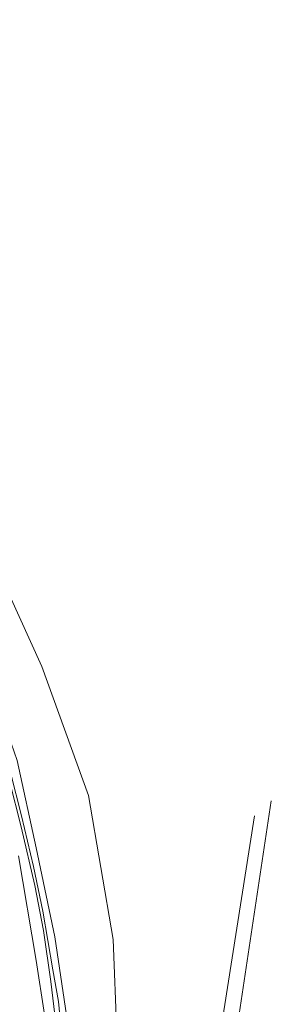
# Model space of a CAD drawing. Extents: x 177628 to 188968, y 384226 to 390673.
# Tile 16 of 256: x 178076 to 178122, y 387028 to 387207. Entities that reach past the tile are written whole.
import ezdxf

# ---------------------------------------------------------------- set-up
doc = ezdxf.new("R2010")
doc.units = 0
for name, color, linetype, lineweight in [('B-AF-CULT-GD', 253, 'HEKWERK', 13), ('B-TR-SLOO-GD', 253, 'Continuous', 13), ('B-VH-FPAD-GD', 8, 'Continuous', 13)]:
    doc.layers.add(name, color=color, linetype=linetype, lineweight=lineweight)
doc.linetypes.add('HEKWERK', pattern='A,7,-1.5,[1,ProvNB.shx,S=0.75,R=0,X=0,Y=0],-1.5', length=10)

msp = doc.modelspace()

# ---------------------------------------------------------------- linework, layer by layer
at = {"layer": 'B-AF-CULT-GD', "flags": 128}
msp.add_lwpolyline([(178072.043, 387150.079), (178060.869, 387149.035), (178056.978, 387147.463), (178054.309, 387144.763), (178053.997, 387142.46), (178054.962, 387138.833), (178064.407, 387122.305), (178072.288, 387106.87), (178080.286, 387089.288), (178088.802, 387065.773), (178093.353, 387039.502), (178094.022, 387022.344), (178093.83, 386995.81), (178090.938, 386975.775), (178089.548, 386964.114), (178088.95, 386957.856), (178090.153, 386955.054), (178093.296, 386953.672), (178095.685, 386954.151), (178098.198, 386955.123), (178101.579, 386956.459)], dxfattribs=at)
at = {"layer": 'B-TR-SLOO-GD', "flags": 128}
for points in [[(177970.547, 387207.351), (177979.368, 387199.786), (177991.513, 387189.86), (178009.745, 387174.637), (178023.668, 387161.524), (178032.547, 387151.616), (178038.582, 387144.137), (178048.771, 387130.657), (178056.537, 387117.713), (178064.828, 387102.563), (178069.749, 387089.539), (178075.811, 387072.126), (178079.247, 387056.173), (178082.699, 387039.937), (178086.509, 387014.244), (178086.235, 387012.269), (178086.422, 387003.873), (178085.367, 386992.747), (178083.626, 386978.818), (178079.818, 386959.551)], [(178074.576, 387069.93), (178076.572, 387062.061), (178078.765, 387052.769), (178080.505, 387044.617), (178082.33, 387033.921), (178083.333, 387028.148), (178084.081, 387020.446)], [(178083.067, 387022.654), (178081.952, 387031.783), (178080.615, 387041.087), (178079.039, 387049.346), (178076.543, 387060.007), (178074.387, 387068.408)], [(178075.758, 386959.66), (178076.543, 386969.536), (178078.235, 386989.81), (178079.673, 387009.469), (178081.339, 387019.655), (178080.777, 387025.789), (178079.252, 387035.619), (178076.053, 387054.749)]]:
    msp.add_lwpolyline(points, dxfattribs=at)
at = {"layer": 'B-VH-FPAD-GD', "flags": 128}
for points in [[(178122.202, 387064.769), (178115.234, 387018.522), (178109.773, 386981.813), (178106.47, 386962.252), (178105.551, 386958.197), (178104.927, 386956.252), (178104.001, 386954.514), (178103.622, 386953.73), (178102.843, 386952.458), (178101.957, 386951.36), (178101.381, 386950.735)], [(178100.192, 386953.602), (178101.46, 386955.254), (178101.8, 386956.429), (178102.386, 386957.968), (178102.987, 386959.548), (178119.132, 387062.025)]]:
    msp.add_lwpolyline(points, dxfattribs=at)

doc.saveas('drawing.dxf')
